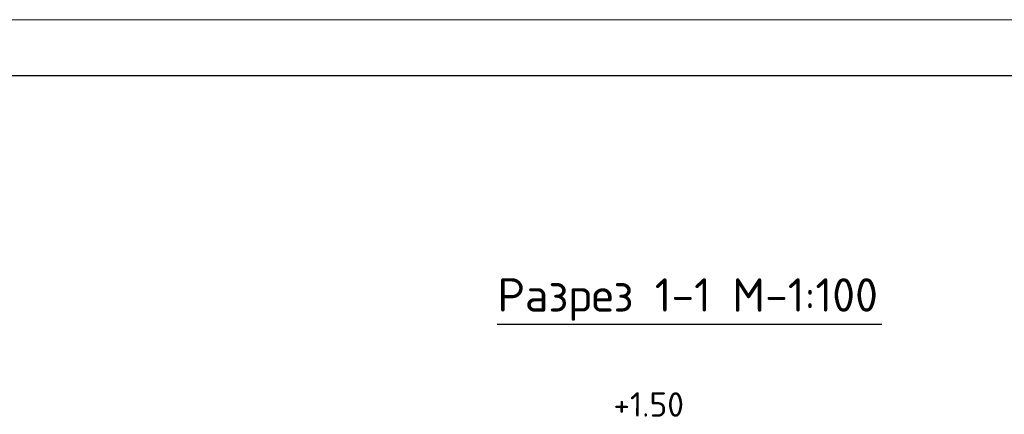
# Model space of a CAD drawing. Header units: millimetres. Extents: x -2765404 to 1548445, y -374876 to 1313256.
# Tile 56 of 77: x 29237 to 37981, y -68033 to -64526. Entities that reach past the tile are written whole.
import ezdxf

# ---------------------------------------------------------------- set-up
doc = ezdxf.new("R2010")
doc.units = ezdxf.units.MM
for name, color, linetype in [('PDF _PDF _Текст', 7, 'Continuous'), ('PDF _Текст', 7, 'Continuous'), ('PDF _ЭМ', 7, 'Continuous')]:
    doc.layers.add(name, color=color, linetype=linetype)
doc.styles.add('PDF ISOCPEUR', font='isocpeur.ttf')

msp = doc.modelspace()

# ---------------------------------------------------------------- linework, layer by layer
at = {"layer": 'PDF _PDF _Текст', "lineweight": 25}
msp.add_lwpolyline([(33479, -67232.1), (34934, -67232.1), (35616.5, -67232.1), (35882.9, -67232.1), (36894.8, -67232.1)], dxfattribs=at)
at = {"layer": 'PDF _ЭМ', "lineweight": 20}
msp.add_lwpolyline([(15756.6, -94222.8), (57754.6, -94222.8), (57754.6, -64525.8), (15756.6, -64525.8)], close=True, dxfattribs=at)
at = {"layer": 'PDF _ЭМ', "lineweight": 30}
msp.add_lwpolyline([(17756.4, -85223.9), (16555.9, -85223.9), (16555.9, -93722.9), (17756.4, -93722.9), (57254.6, -93722.9), (57254.6, -65025.8), (17756.4, -65025.8), (17756.4, -93722.9)], dxfattribs=at)

# ---------------------------------------------------------------- texts
at = {"layer": 'PDF _Текст', "insert": (33479, -67201.6), "char_height": 296.852, "attachment_point": 7, "style": 'PDF ISOCPEUR'}
msp.add_mtext('Разрез 1-1 М-1:100', dxfattribs=at)
at = {"layer": 'PDF _Текст', "color": 1, "insert": (34508.9, -68052.4), "char_height": 217.05, "attachment_point": 7, "rotation": 359.72555, "style": 'PDF ISOCPEUR'}
msp.add_mtext('+1.50', dxfattribs=at)

doc.saveas('drawing.dxf')
